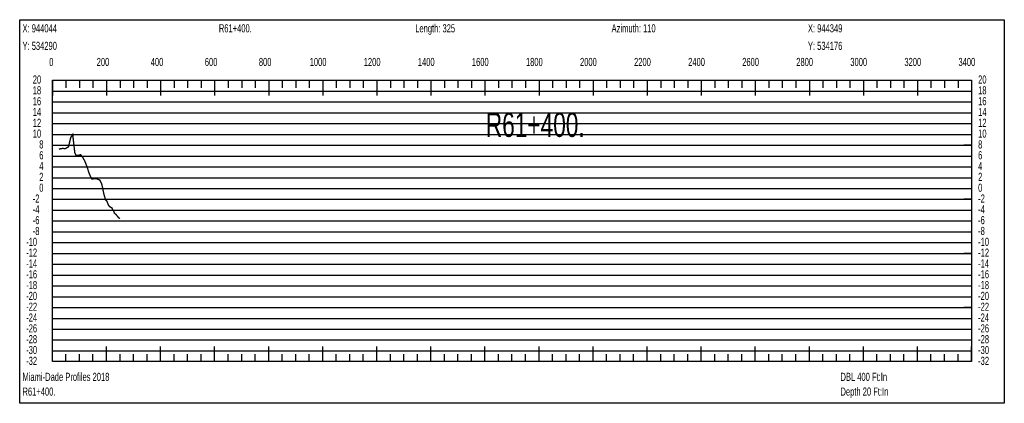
# Model space of a CAD drawing. Header units: inches. Extents: x 471865 to 538526, y 1054316 to 1102451.
# Tile 74 of 114: x 506717 to 510359, y 1065906 to 1067324. Entities that reach past the tile are written whole.
import ezdxf

# ---------------------------------------------------------------- set-up
doc = ezdxf.new("R2010")
doc.units = ezdxf.units.IN
doc.header["$MEASUREMENT"] = 0
for name, color, linetype in [('LABELS', 7, 'Continuous'), ('X_Gr1', 7, 'Continuous'), ('XSECTION', 7, 'Continuous')]:
    doc.layers.add(name, color=color, linetype=linetype)
doc.styles.get("Standard").update_dxf_attribs({"font": 'arial.ttf'})

msp = doc.modelspace()

# ---------------------------------------------------------------- linework, layer by layer
at = {"layer": 'X_Gr1', "color": 6, "linetype": 'Continuous', "lineweight": 18, "true_color": 0xff00ff, "transparency": 33554687, "const_width": 5}
msp.add_lwpolyline([(506861.8, 1066844.7), (506861.8, 1066844.7), (506869.2, 1066846.8), (506877.2, 1066847.8), (506884.2, 1066846.6), (506897.3, 1066853.3), (506905.6, 1066888.2), (506913, 1066899.4), (506920.5, 1066832.7), (506925.1, 1066822), (506931.5, 1066821.8), (506942.6, 1066824.4), (506949.6, 1066815.2), (506957.5, 1066801.3), (506965.3, 1066781.6), (506974.3, 1066753.8), (506983.1, 1066735), (506992.3, 1066735.4), (507001, 1066736), (507006.2, 1066733.4), (507013.3, 1066730.8), (507020.4, 1066716.1), (507028.6, 1066677.2), (507035, 1066656.7), (507038.6, 1066654.4), (507045.6, 1066637.2), (507053.4, 1066629.8), (507057.3, 1066628.8), (507065.2, 1066614), (507066.9, 1066608.8), (507070.4, 1066605.7), (507074.7, 1066601.4), (507078.5, 1066597.2), (507081.9, 1066592.4), (507087.6, 1066588.2)], dxfattribs=at)
at = {"layer": 'XSECTION', "color": 18, "linetype": 'Continuous', "true_color": 0x000000}
for points in [[(506716.8, 1067323.5), (510359.2, 1067323.5), (510359.2, 1065905.5), (506716.8, 1065905.5), (506716.8, 1067323.5)], [(506838, 1067099.5), (510238, 1067099.5), (510238, 1066059.5), (506838, 1066059.5), (506838, 1067099.5)], [(506838, 1067099.5), (506838, 1067043.1)], [(506838, 1067099.5), (506838, 1067043.1)], [(506838, 1067099.5), (506838, 1067071.5)], [(506838, 1067099.5), (506838, 1067071.5)], [(506888, 1067099.5), (506888, 1067071.5)], [(506938, 1067099.5), (506938, 1067071.5)], [(506988, 1067099.5), (506988, 1067071.5)], [(507038, 1067099.5), (507038, 1067043.1)], [(507038, 1067099.5), (507038, 1067071.5)], [(507088, 1067099.5), (507088, 1067071.5)], [(507138, 1067099.5), (507138, 1067071.5)], [(507188, 1067099.5), (507188, 1067071.5)], [(507238, 1067099.5), (507238, 1067043.1)], [(507238, 1067099.5), (507238, 1067071.5)], [(507288, 1067099.5), (507288, 1067071.5)], [(507338, 1067099.5), (507338, 1067071.5)], [(507388, 1067099.5), (507388, 1067071.5)], [(507438, 1067099.5), (507438, 1067043.1)], [(507438, 1067099.5), (507438, 1067071.5)], [(507488, 1067099.5), (507488, 1067071.5)], [(507538, 1067099.5), (507538, 1067071.5)], [(507588, 1067099.5), (507588, 1067071.5)], [(507638, 1067099.5), (507638, 1067043.1)], [(507638, 1067099.5), (507638, 1067071.5)], [(507688, 1067099.5), (507688, 1067071.5)], [(507738, 1067099.5), (507738, 1067071.5)], [(507788, 1067099.5), (507788, 1067071.5)], [(507838, 1067099.5), (507838, 1067043.1)], [(507838, 1067099.5), (507838, 1067071.5)], [(507888, 1067099.5), (507888, 1067071.5)], [(507938, 1067099.5), (507938, 1067071.5)], [(507988, 1067099.5), (507988, 1067071.5)], [(508038, 1067099.5), (508038, 1067043.1)], [(508038, 1067099.5), (508038, 1067071.5)], [(508088, 1067099.5), (508088, 1067071.5)], [(508138, 1067099.5), (508138, 1067071.5)], [(508188, 1067099.5), (508188, 1067071.5)], [(508238, 1067099.5), (508238, 1067043.1)], [(508238, 1067099.5), (508238, 1067071.5)], [(508288, 1067099.5), (508288, 1067071.5)], [(508338, 1067099.5), (508338, 1067071.5)], [(508388, 1067099.5), (508388, 1067071.5)], [(508438, 1067099.5), (508438, 1067043.1)], [(508438, 1067099.5), (508438, 1067071.5)], [(508488, 1067099.5), (508488, 1067071.5)], [(508538, 1067099.5), (508538, 1067071.5)], [(508588, 1067099.5), (508588, 1067071.5)], [(508638, 1067099.5), (508638, 1067043.1)], [(508638, 1067099.5), (508638, 1067071.5)], [(508688, 1067099.5), (508688, 1067071.5)], [(508738, 1067099.5), (508738, 1067071.5)], [(508788, 1067099.5), (508788, 1067071.5)], [(508838, 1067099.5), (508838, 1067043.1)], [(508838, 1067099.5), (508838, 1067071.5)], [(508888, 1067099.5), (508888, 1067071.5)], [(508938, 1067099.5), (508938, 1067071.5)], [(508988, 1067099.5), (508988, 1067071.5)], [(509038, 1067099.5), (509038, 1067043.1)], [(509038, 1067099.5), (509038, 1067071.5)], [(509088, 1067099.5), (509088, 1067071.5)], [(509138, 1067099.5), (509138, 1067071.5)], [(509188, 1067099.5), (509188, 1067071.5)], [(509238, 1067099.5), (509238, 1067043.1)], [(509238, 1067099.5), (509238, 1067071.5)], [(509288, 1067099.5), (509288, 1067071.5)], [(509338, 1067099.5), (509338, 1067071.5)], [(509388, 1067099.5), (509388, 1067071.5)], [(509438, 1067099.5), (509438, 1067043.1)], [(509438, 1067099.5), (509438, 1067071.5)], [(509488, 1067099.5), (509488, 1067071.5)], [(509538, 1067099.5), (509538, 1067071.5)], [(509588, 1067099.5), (509588, 1067071.5)], [(509638, 1067099.5), (509638, 1067043.1)], [(509638, 1067099.5), (509638, 1067071.5)], [(509688, 1067099.5), (509688, 1067071.5)], [(509738, 1067099.5), (509738, 1067071.5)], [(509788, 1067099.5), (509788, 1067071.5)], [(509838, 1067099.5), (509838, 1067043.1)], [(509838, 1067099.5), (509838, 1067071.5)], [(509888, 1067099.5), (509888, 1067071.5)], [(509938, 1067099.5), (509938, 1067071.5)], [(509988, 1067099.5), (509988, 1067071.5)], [(510038, 1067099.5), (510038, 1067043.1)], [(510038, 1067099.5), (510038, 1067071.5)], [(510088, 1067099.5), (510088, 1067071.5)], [(510138, 1067099.5), (510138, 1067071.5)], [(510188, 1067099.5), (510188, 1067071.5)], [(510238, 1067099.5), (510238, 1067043.1)], [(510238, 1067099.5), (510238, 1067071.5)], [(506838, 1066859.5), (506866, 1066859.5)], [(510238, 1066859.5), (510210, 1066859.5)], [(506838, 1066659.5), (506866, 1066659.5)], [(510238, 1066659.5), (510210, 1066659.5)], [(506838, 1066459.5), (506866, 1066459.5)], [(510238, 1066459.5), (510210, 1066459.5)], [(506838, 1066259.5), (506866, 1066259.5)], [(510238, 1066259.5), (510210, 1066259.5)], [(506838, 1066059.5), (506838, 1066115.9)], [(506838, 1066059.5), (506838, 1066115.9)], [(507038, 1066059.5), (507038, 1066115.9)], [(507238, 1066059.5), (507238, 1066115.9)], [(507438, 1066059.5), (507438, 1066115.9)], [(507638, 1066059.5), (507638, 1066115.9)], [(507838, 1066059.5), (507838, 1066115.9)], [(508038, 1066059.5), (508038, 1066115.9)], [(508238, 1066059.5), (508238, 1066115.9)], [(508438, 1066059.5), (508438, 1066115.9)], [(508638, 1066059.5), (508638, 1066115.9)], [(508838, 1066059.5), (508838, 1066115.9)], [(509038, 1066059.5), (509038, 1066115.9)], [(509238, 1066059.5), (509238, 1066115.9)], [(509438, 1066059.5), (509438, 1066115.9)], [(509638, 1066059.5), (509638, 1066115.9)], [(509838, 1066059.5), (509838, 1066115.9)], [(510038, 1066059.5), (510038, 1066115.9)], [(510238, 1066059.5), (510238, 1066115.9)], [(506838, 1066059.5), (506838, 1066087.5)], [(506838, 1066059.5), (506838, 1066087.5)], [(506888, 1066059.5), (506888, 1066087.5)], [(506938, 1066059.5), (506938, 1066087.5)], [(506988, 1066059.5), (506988, 1066087.5)], [(507038, 1066059.5), (507038, 1066087.5)], [(507088, 1066059.5), (507088, 1066087.5)], [(507138, 1066059.5), (507138, 1066087.5)], [(507188, 1066059.5), (507188, 1066087.5)], [(507238, 1066059.5), (507238, 1066087.5)], [(507288, 1066059.5), (507288, 1066087.5)], [(507338, 1066059.5), (507338, 1066087.5)], [(507388, 1066059.5), (507388, 1066087.5)], [(507438, 1066059.5), (507438, 1066087.5)], [(507488, 1066059.5), (507488, 1066087.5)], [(507538, 1066059.5), (507538, 1066087.5)], [(507588, 1066059.5), (507588, 1066087.5)], [(507638, 1066059.5), (507638, 1066087.5)], [(507688, 1066059.5), (507688, 1066087.5)], [(507738, 1066059.5), (507738, 1066087.5)], [(507788, 1066059.5), (507788, 1066087.5)], [(507838, 1066059.5), (507838, 1066087.5)], [(507888, 1066059.5), (507888, 1066087.5)], [(507938, 1066059.5), (507938, 1066087.5)], [(507988, 1066059.5), (507988, 1066087.5)], [(508038, 1066059.5), (508038, 1066087.5)], [(508088, 1066059.5), (508088, 1066087.5)], [(508138, 1066059.5), (508138, 1066087.5)], [(508188, 1066059.5), (508188, 1066087.5)], [(508238, 1066059.5), (508238, 1066087.5)], [(508288, 1066059.5), (508288, 1066087.5)], [(508338, 1066059.5), (508338, 1066087.5)], [(508388, 1066059.5), (508388, 1066087.5)], [(508438, 1066059.5), (508438, 1066087.5)], [(508488, 1066059.5), (508488, 1066087.5)], [(508538, 1066059.5), (508538, 1066087.5)], [(508588, 1066059.5), (508588, 1066087.5)], [(508638, 1066059.5), (508638, 1066087.5)], [(508688, 1066059.5), (508688, 1066087.5)], [(508738, 1066059.5), (508738, 1066087.5)], [(508788, 1066059.5), (508788, 1066087.5)], [(508838, 1066059.5), (508838, 1066087.5)], [(508888, 1066059.5), (508888, 1066087.5)], [(508938, 1066059.5), (508938, 1066087.5)], [(508988, 1066059.5), (508988, 1066087.5)], [(509038, 1066059.5), (509038, 1066087.5)], [(509088, 1066059.5), (509088, 1066087.5)], [(509138, 1066059.5), (509138, 1066087.5)], [(509188, 1066059.5), (509188, 1066087.5)], [(509238, 1066059.5), (509238, 1066087.5)], [(509288, 1066059.5), (509288, 1066087.5)], [(509338, 1066059.5), (509338, 1066087.5)], [(509388, 1066059.5), (509388, 1066087.5)], [(509438, 1066059.5), (509438, 1066087.5)], [(509488, 1066059.5), (509488, 1066087.5)], [(509538, 1066059.5), (509538, 1066087.5)], [(509588, 1066059.5), (509588, 1066087.5)], [(509638, 1066059.5), (509638, 1066087.5)], [(509688, 1066059.5), (509688, 1066087.5)], [(509738, 1066059.5), (509738, 1066087.5)], [(509788, 1066059.5), (509788, 1066087.5)], [(509838, 1066059.5), (509838, 1066087.5)], [(509888, 1066059.5), (509888, 1066087.5)], [(509938, 1066059.5), (509938, 1066087.5)], [(509988, 1066059.5), (509988, 1066087.5)], [(510038, 1066059.5), (510038, 1066087.5)], [(510088, 1066059.5), (510088, 1066087.5)], [(510138, 1066059.5), (510138, 1066087.5)], [(510188, 1066059.5), (510188, 1066087.5)], [(510238, 1066059.5), (510238, 1066087.5)]]:
    msp.add_lwpolyline(points, dxfattribs=at)
at = {"layer": 'XSECTION', "color": 18, "true_color": 0x000000}
for points in [[(506838, 1067059.5), (510238, 1067059.5)], [(506838, 1067019.5), (510238, 1067019.5)], [(506838, 1066979.5), (510238, 1066979.5)], [(506838, 1066939.5), (510238, 1066939.5)], [(506838, 1066899.5), (510238, 1066899.5)], [(506838, 1066859.5), (510238, 1066859.5)], [(506838, 1066819.5), (510238, 1066819.5)], [(506838, 1066779.5), (510238, 1066779.5)], [(506838, 1066739.5), (510238, 1066739.5)], [(506838, 1066699.5), (510238, 1066699.5)], [(506838, 1066659.5), (510238, 1066659.5)], [(506838, 1066619.5), (510238, 1066619.5)], [(506838, 1066579.5), (510238, 1066579.5)], [(506838, 1066539.5), (510238, 1066539.5)], [(506838, 1066499.5), (510238, 1066499.5)], [(506838, 1066459.5), (510238, 1066459.5)], [(506838, 1066419.5), (510238, 1066419.5)], [(506838, 1066379.5), (510238, 1066379.5)], [(506838, 1066339.5), (510238, 1066339.5)], [(506838, 1066299.5), (510238, 1066299.5)], [(506838, 1066259.5), (510238, 1066259.5)], [(506838, 1066219.5), (510238, 1066219.5)], [(506838, 1066179.5), (510238, 1066179.5)], [(506838, 1066139.5), (510238, 1066139.5)], [(506838, 1066099.5), (510238, 1066099.5)]]:
    msp.add_lwpolyline(points, dxfattribs=at)

# ---------------------------------------------------------------- texts
at = {"layer": 'LABELS', "color": 18, "true_color": 0x000000, "width": 0.666667}
for s, height, p in [('X: 944044', 30, (506727.2, 1067276.7)), ('R61+400.', 30, (507453.6, 1067276.7)), ('Length: 325', 30, (508180, 1067276.7)), ('Azimuth: 110', 30, (508906.4, 1067276.7)), ('X: 944349', 30, (509632.8, 1067276.7)), ('Y: 534290', 30, (506727.2, 1067211.9)), ('Y: 534176', 30, (509632.8, 1067211.9)), ('0', 30, (506826, 1067152.3)), ('0', 30, (506826, 1067152.3)), ('200', 30, (507001.6, 1067152.3)), ('400', 30, (507201.6, 1067152.3)), ('600', 30, (507401.6, 1067152.3)), ('800', 30, (507601.6, 1067152.3)), ('1000', 30, (507789.6, 1067152.3)), ('1200', 30, (507989.6, 1067152.3)), ('1400', 30, (508189.6, 1067152.3)), ('1600', 30, (508389.6, 1067152.3)), ('1800', 30, (508589.6, 1067152.3)), ('2000', 30, (508789.6, 1067152.3)), ('2200', 30, (508989.6, 1067152.3)), ('2400', 30, (509189.6, 1067152.3)), ('2600', 30, (509389.6, 1067152.3)), ('2800', 30, (509589.6, 1067152.3)), ('3000', 30, (509789.6, 1067152.3)), ('3200', 30, (509989.6, 1067152.3)), ('3400', 30, (510189.6, 1067152.3)), ('20', 30, (506765.2, 1067087.5)), ('20', 30, (510262.4, 1067087.5)), ('18', 30, (506765.2, 1067047.5)), ('18', 30, (510262.4, 1067047.5)), ('16', 30, (506765.2, 1067007.5)), ('16', 30, (510262.4, 1067007.5)), ('14', 30, (506765.2, 1066967.5)), ('R61+400.', 90, (508441.2, 1066890.3)), ('14', 30, (510262.4, 1066967.5)), ('12', 30, (506765.2, 1066927.5)), ('12', 30, (510262.4, 1066927.5)), ('10', 30, (506765.2, 1066887.5)), ('10', 30, (510262.4, 1066887.5)), ('8', 30, (506789.2, 1066847.5)), ('8', 30, (510262.4, 1066847.5)), ('6', 30, (506789.2, 1066807.5)), ('6', 30, (510262.4, 1066807.5)), ('4', 30, (506789.2, 1066767.5)), ('4', 30, (510262.4, 1066767.5)), ('2', 30, (506789.2, 1066727.5)), ('2', 30, (510262.4, 1066727.5)), ('0', 30, (506789.2, 1066687.5)), ('0', 30, (510262.4, 1066687.5)), ('-2', 30, (506765.2, 1066647.5)), ('-2', 30, (510262.4, 1066647.5)), ('-4', 30, (506765.2, 1066607.5)), ('-4', 30, (510262.4, 1066607.5)), ('-6', 30, (506765.2, 1066567.5)), ('-6', 30, (510262.4, 1066567.5)), ('-8', 30, (506765.2, 1066527.5)), ('-8', 30, (510262.4, 1066527.5)), ('-10', 30, (506740.8, 1066487.5)), ('-10', 30, (510262.4, 1066487.5)), ('-12', 30, (506740.8, 1066447.5)), ('-12', 30, (510262.4, 1066447.5)), ('-14', 30, (506740.8, 1066407.5)), ('-14', 30, (510262.4, 1066407.5)), ('-16', 30, (506740.8, 1066367.5)), ('-16', 30, (510262.4, 1066367.5)), ('-18', 30, (506740.8, 1066327.5)), ('-18', 30, (510262.4, 1066327.5)), ('-20', 30, (506740.8, 1066287.5)), ('-20', 30, (510262.4, 1066287.5)), ('-22', 30, (506740.8, 1066247.5)), ('-22', 30, (510262.4, 1066247.5)), ('-24', 30, (506740.8, 1066207.5)), ('-24', 30, (510262.4, 1066207.5)), ('-26', 30, (506740.8, 1066167.5)), ('-26', 30, (510262.4, 1066167.5)), ('-28', 30, (506740.8, 1066127.5)), ('-28', 30, (510262.4, 1066127.5)), ('-30', 30, (506740.8, 1066087.5)), ('-30', 30, (510262.4, 1066087.5)), ('-32', 30, (506740.8, 1066047.5)), ('-32', 30, (510262.4, 1066047.5)), ('Miami-Dade Profiles 2018', 30, (506727.2, 1065988.3)), ('DBL 400 Ft:In', 30, (509753.2, 1065988.3)), ('R61+400.', 30, (506727.2, 1065933.9)), ('Depth 20 Ft:In', 30, (509753.2, 1065933.9))]:
    msp.add_text(s, height=height, dxfattribs=at).set_placement(p)

doc.saveas('drawing.dxf')
